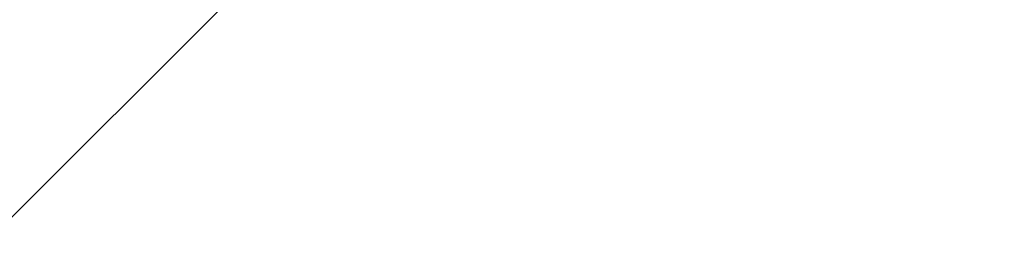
# Model space of a CAD drawing. Header units: millimetres. Extents: x -1777 to 1198744, y 17256 to 76241.
# Tile 125 of 201: x 128089 to 128173, y 52481 to 52501. Entities that reach past the tile are written whole.
import ezdxf

# ---------------------------------------------------------------- set-up
doc = ezdxf.new("R2010")
doc.units = ezdxf.units.MM
doc.layers.add('Beschriftung', color=7, linetype='Continuous', lineweight=9)
doc.styles.add('LBB3.5M1000', font='isocp.shx', dxfattribs={"height": 3.5})

msp = doc.modelspace()

# ---------------------------------------------------------------- hatches: boundary and pattern name
h = msp.add_hatch()
h.set_pattern_fill('ANSI33', color=256, scale=50)
h.set_pattern_definition([(45, (42400.1, 91172.18), (-224.5064, 224.5064), []), (45, (42624.6, 91172.18), (-224.5064, 224.5064), [158.75, -79.375])])
h.paths.add_polyline_path([(128396.39671, 52816.36326), (127935.59851, 52811.17604), (127935.59851, 52477.17604), (128053.09713, 52477.17604), (128053.09713, 52479.17604), (128213.09713, 52479.17604), (128338.18417, 52477.17604), (128338.18417, 52467.17604), (128384.58417, 52467.17604), (128494.94887, 52466.81276)])

# ---------------------------------------------------------------- texts
at = {"layer": 'Beschriftung', "insert": (-641.05085, 52759.07674), "char_height": 500, "width": 7399.7669481, "attachment_point": 1, "style": 'LBB3.5M1000'}
msp.add_mtext('\\pi2004.5;{\\fArial|b0|i0|c0|p34;TOP VIEW\\P\\pi1431.8;\\fArial|b0|i1|c0|p34;DRAUFSICHT\\P\\pi64.583;\\fArial|b0|i0|c0|p34;\\H0.6x;(SECTION THROUGH PUMP HOUSE)\\P\\pi330.31;\\fArial|b0|i1|c0|p34;(SCHNITT DURCH PUMPENHAUS)}', dxfattribs=at)

doc.saveas('drawing.dxf')
